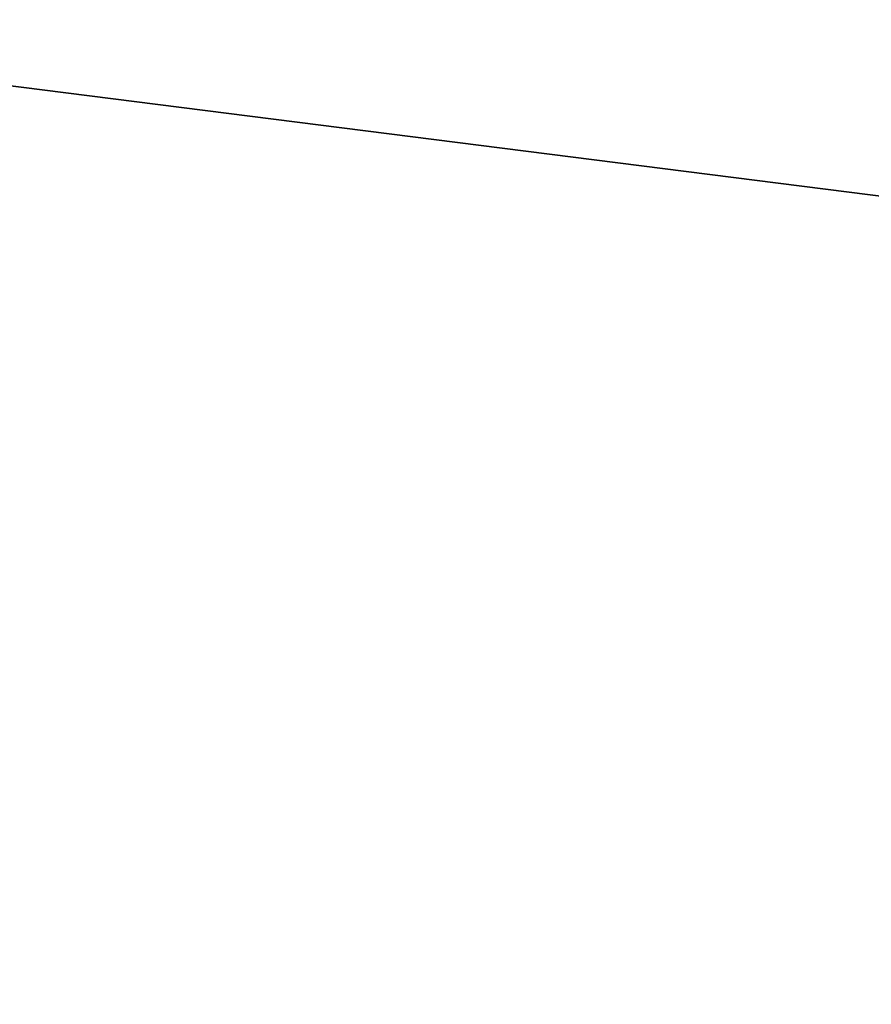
# Model space of a CAD drawing. Header units: inches. Extents: x -9.7 to 9.7, y -2 to 4.3.
# Tile 118 of 209: x -8.334381 to -8.333594, y -1.360132 to -1.359222. Entities that reach past the tile are written whole.
import ezdxf

# ---------------------------------------------------------------- set-up
doc = ezdxf.new("R2010")
doc.units = ezdxf.units.IN
doc.header["$LTSCALE"] = 65.185185
doc.header["$MEASUREMENT"] = 0
for name, color, linetype in [('4518', 7, 'CONTINUOUS'), ('4844', 7, 'CONTINUOUS'), ('6661', 7, 'CONTINUOUS'), ('8543', 7, 'CONTINUOUS'), ('8558', 7, 'CONTINUOUS'), ('9888', 7, 'CONTINUOUS')]:
    doc.layers.add(name, color=color, linetype=linetype)

msp = doc.modelspace()

# ---------------------------------------------------------------- linework, layer by layer
at = {"layer": '4518', "linetype": 'CONTINUOUS'}
for points in [[(-8.34110094, -1.35842992, 5.17260271), (-8.34921599, -1.29621094, 5.19704698), (-8.32802211, -1.36009198, 5.21950462), (-8.34110094, -1.35842992, 5.17260271)], [(-8.34921599, -1.29621094, 5.19704698), (-8.33440079, -1.32981816, 5.2303642), (-8.32802211, -1.36009198, 5.21950462), (-8.34921599, -1.29621094, 5.19704698)], [(-8.33440079, -1.32981816, 5.2303642), (-8.29129286, -1.33750103, 5.25152694), (-8.32802211, -1.36009198, 5.21950462), (-8.33440079, -1.32981816, 5.2303642)]]:
    msp.add_3dface(points, dxfattribs=at)
at = {"layer": '4844', "linetype": 'CONTINUOUS'}
msp.add_3dface([(-8.32854118, -1.57342992, 5.16349916), (-8.33476406, -1.46608151, 5.1680507), (-8.32802211, -1.36009198, 5.21950462), (-8.32854118, -1.57342992, 5.16349916)], dxfattribs=at)
at = {"layer": '6661', "linetype": 'CONTINUOUS'}
for points in [[(-8.34110094, -1.35842992, 13.58739729), (-8.32802211, -1.36009201, 13.54049538), (-8.34968649, -1.29457127, 13.56140103), (-8.34110094, -1.35842992, 13.58739729)], [(-8.34968649, -1.29457127, 13.56140103), (-8.32802211, -1.36009201, 13.54049538), (-8.33437018, -1.32983742, 13.52960389), (-8.34968649, -1.29457127, 13.56140103)], [(-8.32802211, -1.36009201, 13.54049538), (-8.28184662, -1.35842992, 13.51858764), (-8.33437018, -1.32983742, 13.52960389), (-8.32802211, -1.36009201, 13.54049538)]]:
    msp.add_3dface(points, dxfattribs=at)
at = {"layer": '8543', "linetype": 'CONTINUOUS'}
for points in [[(-8.34110094, -1.35842992, -4.20739729), (-8.34921599, -1.29621094, -4.18295302), (-8.32802211, -1.36009198, -4.16049538), (-8.34110094, -1.35842992, -4.20739729)], [(-8.32802211, -1.36009198, -4.16049538), (-8.34921599, -1.29621094, -4.18295302), (-8.33440079, -1.32981816, -4.1496358), (-8.32802211, -1.36009198, -4.16049538)], [(-8.32802211, -1.36009198, -4.16049538), (-8.33440079, -1.32981816, -4.1496358), (-8.29129286, -1.33750103, -4.12847306), (-8.32802211, -1.36009198, -4.16049538)]]:
    msp.add_3dface(points, dxfattribs=at)
at = {"layer": '8558', "linetype": 'CONTINUOUS'}
msp.add_3dface([(-8.32854118, -1.57342992, -4.21650084), (-8.33476406, -1.46608151, -4.2119493), (-8.32802211, -1.36009198, -4.16049538), (-8.32854118, -1.57342992, -4.21650084)], dxfattribs=at)
at = {"layer": '9888', "linetype": 'CONTINUOUS'}
for points in [[(-8.34110094, -1.35842992, 4.20739729), (-8.32802211, -1.36009201, 4.16049538), (-8.34891334, -1.29732616, 4.1839587), (-8.34110094, -1.35842992, 4.20739729)], [(-8.34891334, -1.29732616, 4.1839587), (-8.32802211, -1.36009201, 4.16049538), (-8.33437018, -1.32983742, 4.14960389), (-8.34891334, -1.29732616, 4.1839587)], [(-8.32802211, -1.36009201, 4.16049538), (-8.28184662, -1.35842992, 4.13858764), (-8.33437018, -1.32983742, 4.14960389), (-8.32802211, -1.36009201, 4.16049538)]]:
    msp.add_3dface(points, dxfattribs=at)

doc.saveas('drawing.dxf')
